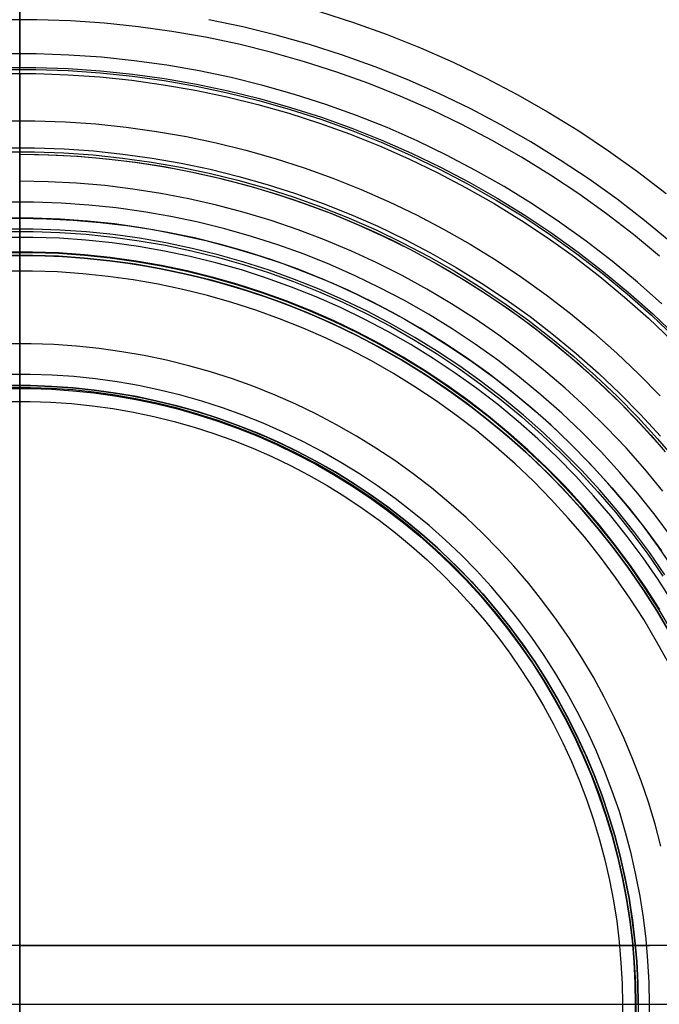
# Model space of a CAD drawing. Header units: millimetres. Extents: x -40 to 40, y -40.8 to 39.2.
# Tile 7 of 12: x 0 to 8.6, y -0.8 to 12.5. Entities that reach past the tile are written whole.
import ezdxf

# ---------------------------------------------------------------- set-up
doc = ezdxf.new("R2010")
doc.units = ezdxf.units.MM
doc.header["$MEASUREMENT"] = 0
doc.layers.add('Predefinito', color=5, linetype='Continuous')

msp = doc.modelspace()

# ---------------------------------------------------------------- linework, layer by layer
at = {"layer": 'Predefinito'}
for points in [[(0, 10.325), (0, 38.705)], [(0, -40.295), (0, 38.705)], [(8.649, 9.314), (8.295, 9.606), (7.931, 9.886), (7.557, 10.154), (7.175, 10.408), (6.784, 10.649), (6.385, 10.876), (5.978, 11.09), (5.564, 11.289), (5.144, 11.474), (4.717, 11.644), (4.285, 11.8), (3.848, 11.94), (3.406, 12.065), (2.96, 12.175), (2.511, 12.27), (2.058, 12.348), (1.604, 12.412), (1.147, 12.459), (0.689, 12.491), (0.23, 12.507), (-0.23, 12.507)], [(8.806, 9.498), (8.446, 9.796), (8.075, 10.081), (7.695, 10.353), (7.306, 10.612), (6.908, 10.858), (6.501, 11.089), (6.087, 11.307), (5.666, 11.51), (5.238, 11.698), (4.804, 11.871), (4.364, 12.029), (3.918, 12.172), (3.468, 12.3), (3.014, 12.412), (2.557, 12.508)], [(4.053, 12.617), (4.513, 12.469), (4.968, 12.306), (5.418, 12.127), (5.86, 11.932), (6.296, 11.722), (6.724, 11.497), (7.145, 11.258), (7.556, 11.004), (7.959, 10.736), (8.352, 10.455), (8.736, 10.16)], [(8.681, 8.669), (8.349, 8.963), (8.007, 9.246), (7.656, 9.516), (7.295, 9.774), (6.926, 10.02), (6.549, 10.252), (6.163, 10.472), (5.771, 10.678), (5.371, 10.87), (4.966, 11.049), (4.554, 11.213), (4.137, 11.363), (3.715, 11.498), (3.288, 11.619), (2.858, 11.725), (2.424, 11.817), (1.987, 11.893), (1.548, 11.954), (1.107, 12), (0.665, 12.03), (0.222, 12.045), (-0.222, 12.045)], [(-0.219, 11.863), (0.219, 11.863), (0.655, 11.848), (1.091, 11.817), (1.526, 11.772), (1.959, 11.712), (2.389, 11.637), (2.817, 11.547), (3.241, 11.443), (3.662, 11.323), (4.078, 11.19), (4.489, 11.042), (4.895, 10.88), (5.295, 10.704), (5.689, 10.514), (6.076, 10.311), (6.455, 10.095), (6.827, 9.866), (7.191, 9.624), (7.547, 9.369), (7.893, 9.103), (8.23, 8.824), (8.557, 8.534), (8.874, 8.234)], [(-0.218, 11.834), (0.218, 11.834), (0.654, 11.819), (1.089, 11.789), (1.523, 11.744), (1.954, 11.684), (2.384, 11.609), (2.811, 11.52), (3.234, 11.415), (3.654, 11.296), (4.069, 11.163), (4.479, 11.015), (4.884, 10.854), (5.283, 10.678), (5.676, 10.489), (6.062, 10.286), (6.441, 10.071), (6.812, 9.842), (7.175, 9.6), (7.53, 9.346), (7.875, 9.081), (8.211, 8.803), (8.538, 8.514), (8.854, 8.213)], [(-0.217, 11.779), (0.217, 11.779), (0.651, 11.764), (1.084, 11.734), (1.516, 11.689), (1.946, 11.629), (2.374, 11.555), (2.798, 11.466), (3.22, 11.362), (3.638, 11.243), (4.051, 11.111), (4.459, 10.964), (4.863, 10.803), (5.26, 10.628), (5.651, 10.44), (6.036, 10.238), (6.413, 10.023), (6.782, 9.795), (7.144, 9.555), (7.497, 9.302), (7.841, 9.037), (8.176, 8.761), (8.5, 8.473), (8.815, 8.174)], [(-0.206, 11.141), (0.206, 11.141), (0.618, 11.127), (1.029, 11.099), (1.439, 11.056), (1.847, 10.999), (2.253, 10.929), (2.656, 10.844), (3.057, 10.745), (3.453, 10.633), (3.845, 10.507), (4.233, 10.367), (4.616, 10.215), (4.993, 10.049), (5.365, 9.87), (5.729, 9.678), (6.088, 9.474), (6.438, 9.258), (6.782, 9.03), (7.117, 8.79), (7.443, 8.539), (7.761, 8.276), (8.069, 8.003), (8.368, 7.719), (8.657, 7.425)], [(-0.2, 10.775), (0.2, 10.775), (0.599, 10.762), (0.998, 10.734), (1.395, 10.693), (1.791, 10.638), (2.184, 10.569), (2.575, 10.487), (2.963, 10.391), (3.347, 10.282), (3.728, 10.16), (4.103, 10.025), (4.474, 9.877), (4.84, 9.716), (5.2, 9.543), (5.554, 9.357), (5.901, 9.16), (6.241, 8.95), (6.574, 8.729), (6.898, 8.496), (7.215, 8.252), (7.523, 7.998), (7.822, 7.733), (8.112, 7.458), (8.392, 7.173), (8.662, 6.879)], [(-0.199, 10.722), (0.199, 10.722), (0.596, 10.708), (0.993, 10.68), (1.388, 10.639), (1.782, 10.585), (2.174, 10.516), (2.563, 10.434), (2.949, 10.339), (3.332, 10.231), (3.71, 10.109), (4.084, 9.975), (4.454, 9.827), (4.818, 9.667), (5.176, 9.495), (5.528, 9.31), (5.873, 9.113), (6.212, 8.905), (6.543, 8.684), (6.866, 8.453), (7.181, 8.21), (7.488, 7.957), (7.786, 7.693), (8.074, 7.42), (8.353, 7.136), (8.621, 6.843), (8.88, 6.541)], [(0, 10.689), (0.255, 10.686), (0.512, 10.678), (0.771, 10.663), (1.032, 10.643), (1.294, 10.616), (1.558, 10.583), (1.823, 10.543), (2.09, 10.497), (2.357, 10.445), (2.624, 10.385), (2.892, 10.319), (3.16, 10.246), (3.428, 10.166), (3.695, 10.078), (3.962, 9.984), (4.227, 9.883), (4.492, 9.774), (4.754, 9.659), (5.016, 9.536), (5.275, 9.406), (5.531, 9.269), (5.785, 9.125), (6.036, 8.975), (6.284, 8.817), (6.529, 8.653), (6.769, 8.482), (7.006, 8.305), (7.238, 8.121), (7.466, 7.931), (7.689, 7.735), (7.907, 7.533), (8.12, 7.326), (8.328, 7.113), (8.53, 6.895), (8.726, 6.671)], [(0, 10.689), (0, 9.325)], [(0, 10.689), (0.392, 10.682), (0.784, 10.662), (1.174, 10.629), (1.564, 10.582), (1.951, 10.522), (2.336, 10.449), (2.719, 10.363), (3.098, 10.263), (3.474, 10.151), (3.846, 10.026), (4.213, 9.888), (4.575, 9.738), (4.932, 9.576), (5.283, 9.402), (5.628, 9.215), (5.967, 9.017), (6.298, 8.808), (6.623, 8.587), (6.939, 8.356), (7.247, 8.113), (7.547, 7.861), (7.838, 7.598), (8.12, 7.326), (8.393, 7.044), (8.656, 6.752)], [(8.694, 6.138), (8.449, 6.434), (8.195, 6.722), (7.931, 7), (7.657, 7.269), (7.374, 7.529), (7.082, 7.778), (6.782, 8.018), (6.474, 8.246), (6.158, 8.464), (5.835, 8.671), (5.504, 8.867), (5.168, 9.051), (4.825, 9.224), (4.476, 9.385), (4.122, 9.533), (3.763, 9.669), (3.4, 9.793), (3.032, 9.904), (2.661, 10.002), (2.287, 10.087), (1.91, 10.16), (1.531, 10.219), (1.15, 10.266), (0.767, 10.299), (0.384, 10.319), (0, 10.325)], [(8.812, 5.515), (8.589, 5.815), (8.355, 6.108), (8.112, 6.392), (7.859, 6.668), (7.597, 6.934), (7.326, 7.192), (7.046, 7.44), (6.757, 7.678), (6.461, 7.907), (6.157, 8.124), (5.845, 8.332), (5.527, 8.528), (5.201, 8.713), (4.87, 8.887), (4.533, 9.049), (4.191, 9.2), (3.843, 9.339), (3.491, 9.465), (3.135, 9.58), (2.775, 9.682), (2.412, 9.771), (2.045, 9.848), (1.677, 9.912), (1.306, 9.964), (0.934, 10.003), (0.561, 10.028), (0.187, 10.041), (-0.187, 10.041)], [(-0.363, 9.819), (0, 9.825)], [(8.843, 5.086), (8.635, 5.388), (8.416, 5.682), (8.188, 5.969), (7.949, 6.248), (7.701, 6.518), (7.444, 6.779), (7.179, 7.032), (6.904, 7.275), (6.621, 7.508), (6.331, 7.732), (6.033, 7.945), (5.728, 8.148), (5.415, 8.341), (5.097, 8.522), (4.772, 8.692), (4.442, 8.852), (4.106, 8.999), (3.766, 9.135), (3.421, 9.259), (3.072, 9.371), (2.719, 9.471), (2.363, 9.559), (2.004, 9.634), (1.643, 9.697), (1.28, 9.748), (0.915, 9.786), (0.55, 9.811), (0.183, 9.824), (-0.183, 9.824)], [(8.843, 5.086), (8.635, 5.388), (8.416, 5.682), (8.188, 5.969), (7.949, 6.248), (7.701, 6.518), (7.444, 6.779), (7.179, 7.032), (6.904, 7.275), (6.621, 7.508), (6.331, 7.732), (6.033, 7.945), (5.728, 8.148), (5.415, 8.341), (5.097, 8.522), (4.772, 8.692), (4.442, 8.852), (4.106, 8.999), (3.766, 9.135), (3.421, 9.259), (3.072, 9.371), (2.719, 9.471), (2.363, 9.559), (2.004, 9.634), (1.643, 9.697), (1.28, 9.748), (0.915, 9.786), (0.55, 9.811), (0.183, 9.824), (-0.183, 9.824)], [(0, 9.825), (0.363, 9.819), (0.725, 9.8), (1.086, 9.769), (1.446, 9.726), (1.804, 9.671), (2.161, 9.603), (2.514, 9.523), (2.865, 9.431), (3.213, 9.328), (3.556, 9.212), (3.896, 9.085), (4.231, 8.946), (4.561, 8.796), (4.886, 8.635), (5.205, 8.462), (5.518, 8.279), (5.825, 8.085), (6.124, 7.881), (6.417, 7.667), (6.702, 7.443), (6.98, 7.21), (7.249, 6.967), (7.509, 6.715), (7.761, 6.454), (8.004, 6.185), (8.238, 5.907), (8.462, 5.622), (8.676, 5.33)], [(0, 9.825), (0, -11.415)], [(8.722, 5.006), (8.517, 5.303), (8.301, 5.594), (8.076, 5.876), (7.841, 6.151), (7.596, 6.418), (7.343, 6.676), (7.08, 6.925), (6.81, 7.164), (6.531, 7.395), (6.244, 7.615), (5.95, 7.826), (5.649, 8.026), (5.341, 8.216), (5.027, 8.395), (4.707, 8.563), (4.381, 8.72), (4.05, 8.865), (3.714, 8.999), (3.374, 9.122), (3.03, 9.232), (2.682, 9.331), (2.331, 9.417), (1.977, 9.492), (1.621, 9.554), (1.263, 9.604), (0.903, 9.641), (0.542, 9.666), (0.181, 9.678), (-0.181, 9.678)], [(-0.18, 9.646), (0.18, 9.646), (0.541, 9.634), (0.9, 9.609), (1.259, 9.571), (1.616, 9.522), (1.971, 9.46), (2.324, 9.386), (2.674, 9.299), (3.02, 9.201), (3.364, 9.091), (3.703, 8.969), (4.038, 8.835), (4.368, 8.69), (4.693, 8.534), (5.012, 8.366), (5.325, 8.188), (5.632, 7.999), (5.932, 7.799), (6.225, 7.589), (6.511, 7.369), (6.789, 7.14), (7.058, 6.901), (7.32, 6.653), (7.573, 6.395), (7.816, 6.13), (8.051, 5.856), (8.275, 5.574), (8.49, 5.285), (8.695, 4.988)], [(8.822, 4.643), (8.629, 4.944), (8.426, 5.239), (8.213, 5.526), (7.99, 5.806), (7.757, 6.077), (7.515, 6.341), (7.265, 6.596), (7.005, 6.843), (6.737, 7.08), (6.462, 7.308), (6.178, 7.526), (5.887, 7.734), (5.589, 7.932), (5.285, 8.12), (4.974, 8.297), (4.657, 8.463), (4.335, 8.619), (4.007, 8.763), (3.675, 8.895), (3.338, 9.016), (2.998, 9.126), (2.653, 9.223), (2.306, 9.309), (1.956, 9.382), (1.604, 9.444), (1.249, 9.493), (0.893, 9.53), (0.536, 9.555), (0.179, 9.567), (-0.179, 9.567)], [(-0.346, 9.319), (0, 9.325)], [(8.652, 4.538), (8.463, 4.834), (8.264, 5.122), (8.055, 5.404), (7.836, 5.679), (7.608, 5.945), (7.371, 6.204), (7.125, 6.454), (6.87, 6.696), (6.608, 6.928), (6.337, 7.152), (6.059, 7.366), (5.774, 7.57), (5.482, 7.764), (5.183, 7.948), (4.878, 8.122), (4.567, 8.285), (4.251, 8.437), (3.93, 8.579), (3.604, 8.709), (3.274, 8.827), (2.94, 8.935), (2.602, 9.03), (2.262, 9.114), (1.918, 9.186), (1.573, 9.247), (1.225, 9.295), (0.876, 9.331), (0.526, 9.356), (0.175, 9.368), (-0.175, 9.368)], [(8.824, 4.232), (8.645, 4.534), (8.456, 4.829), (8.257, 5.118), (8.048, 5.399), (7.829, 5.673), (7.601, 5.939), (7.364, 6.198), (7.119, 6.448), (6.865, 6.689), (6.602, 6.922), (6.332, 7.145), (6.054, 7.359), (5.769, 7.563), (5.477, 7.757), (5.179, 7.941), (4.874, 8.115), (4.564, 8.277), (4.248, 8.43), (3.927, 8.571), (3.601, 8.701), (3.271, 8.819), (2.937, 8.927), (2.6, 9.022), (2.26, 9.106), (1.917, 9.178), (1.571, 9.238), (1.224, 9.287), (0.875, 9.323), (0.526, 9.347), (0.175, 9.359), (-0.175, 9.359)], [(-0.175, 9.324), (0.175, 9.324), (0.524, 9.312), (0.872, 9.288), (1.22, 9.251), (1.566, 9.203), (1.91, 9.143), (2.252, 9.071), (2.591, 8.988), (2.927, 8.893), (3.26, 8.786), (3.589, 8.668), (3.913, 8.538), (4.233, 8.397), (4.548, 8.246), (4.857, 8.083), (5.161, 7.911), (5.458, 7.727), (5.749, 7.534), (6.033, 7.33), (6.31, 7.117), (6.579, 6.895), (6.841, 6.663), (7.094, 6.423), (7.339, 6.173), (7.575, 5.916), (7.802, 5.651), (8.02, 5.377), (8.228, 5.097), (8.427, 4.809), (8.615, 4.515), (8.793, 4.215)], [(8.793, 4.215), (8.615, 4.515), (8.427, 4.809), (8.228, 5.097), (8.02, 5.377), (7.802, 5.651), (7.575, 5.916), (7.339, 6.173), (7.094, 6.423), (6.841, 6.663), (6.579, 6.895), (6.31, 7.117), (6.033, 7.33), (5.749, 7.534), (5.458, 7.727), (5.161, 7.911), (4.857, 8.083), (4.548, 8.246), (4.233, 8.397), (3.913, 8.538), (3.589, 8.668), (3.26, 8.786), (2.927, 8.893), (2.591, 8.988), (2.252, 9.071), (1.91, 9.143), (1.566, 9.203), (1.22, 9.251), (0.872, 9.288), (0.524, 9.312), (0.175, 9.324), (-0.175, 9.324)], [(0, 9.325), (0.346, 9.319), (0.691, 9.302), (1.035, 9.272), (1.378, 9.231), (1.719, 9.178), (2.059, 9.114), (2.396, 9.037), (2.73, 8.95), (3.061, 8.851), (3.389, 8.741), (3.713, 8.62), (4.032, 8.487), (4.346, 8.344), (4.656, 8.191), (4.96, 8.026), (5.258, 7.852), (5.55, 7.667), (5.836, 7.473), (6.115, 7.269), (6.387, 7.055), (6.651, 6.833), (6.907, 6.601), (7.156, 6.361), (7.396, 6.113), (7.628, 5.856), (7.85, 5.592), (8.064, 5.32), (8.268, 5.041), (8.462, 4.756), (8.647, 4.463)], [(8.772, 3.809), (8.608, 4.109), (8.434, 4.403), (8.249, 4.691), (8.055, 4.973), (7.851, 5.247), (7.638, 5.515), (7.415, 5.775), (7.184, 6.027), (6.945, 6.271), (6.696, 6.506), (6.441, 6.733), (6.177, 6.951), (5.906, 7.159), (5.628, 7.358), (5.343, 7.548), (5.052, 7.727), (4.755, 7.897), (4.452, 8.055), (4.144, 8.204), (3.831, 8.341), (3.513, 8.468), (3.191, 8.584), (2.866, 8.689), (2.537, 8.782), (2.204, 8.864), (1.87, 8.934), (1.533, 8.993), (1.194, 9.04), (0.854, 9.075), (0.513, 9.099), (0.171, 9.111), (-0.171, 9.111)], [(8.665, 1.341), (8.587, 1.639), (8.497, 1.934), (8.398, 2.225), (8.289, 2.513), (8.17, 2.798), (8.041, 3.077), (7.902, 3.353), (7.755, 3.623), (7.597, 3.888), (7.431, 4.147), (7.256, 4.401), (7.073, 4.648), (6.881, 4.889), (6.68, 5.123), (6.472, 5.35), (6.256, 5.57), (6.033, 5.782), (5.802, 5.987), (5.564, 6.183), (5.32, 6.371), (5.07, 6.55), (4.813, 6.721), (4.551, 6.882), (4.283, 7.035), (4.011, 7.178), (3.733, 7.312), (3.451, 7.436), (3.165, 7.55), (2.875, 7.654), (2.581, 7.748), (2.285, 7.832), (1.986, 7.906), (1.684, 7.97), (1.381, 8.022), (1.076, 8.065), (0.769, 8.097), (0.462, 8.118), (0.154, 8.129), (-0.154, 8.129)], [(8.512, -0.795), (8.507, -0.501), (8.492, -0.208), (8.466, 0.085), (8.431, 0.377), (8.386, 0.667), (8.33, 0.956), (8.265, 1.242), (8.19, 1.526), (8.105, 1.808), (8.01, 2.086), (7.906, 2.361), (7.792, 2.632), (7.669, 2.898), (7.537, 3.161), (7.396, 3.419), (7.246, 3.672), (7.088, 3.919), (6.921, 4.161), (6.746, 4.397), (6.562, 4.626), (6.371, 4.85), (6.173, 5.066), (5.967, 5.276), (5.754, 5.478), (5.534, 5.673), (5.307, 5.86), (5.074, 6.039), (4.835, 6.21), (4.591, 6.373), (4.341, 6.527), (4.085, 6.673), (3.825, 6.809), (3.56, 6.937), (3.291, 7.055), (3.018, 7.164), (2.742, 7.264), (2.462, 7.353), (2.179, 7.434), (1.894, 7.504), (1.607, 7.564), (1.317, 7.615), (1.026, 7.655), (0.734, 7.686), (0.441, 7.706), (0.147, 7.716), (-0.147, 7.716)], [(-0.144, 7.564), (0.144, 7.564), (0.433, 7.554), (0.721, 7.534), (1.008, 7.504), (1.294, 7.464), (1.578, 7.415), (1.86, 7.356), (2.14, 7.287), (2.418, 7.208), (2.693, 7.12), (2.964, 7.022), (3.233, 6.915), (3.497, 6.799), (3.757, 6.674), (4.012, 6.539), (4.263, 6.397), (4.509, 6.245), (4.749, 6.085), (4.984, 5.917), (5.212, 5.741), (5.435, 5.557), (5.651, 5.366), (5.86, 5.167), (6.062, 4.962), (6.258, 4.749), (6.445, 4.53), (6.625, 4.304), (6.797, 4.072), (6.961, 3.835), (7.117, 3.592), (7.264, 3.343), (7.402, 3.09), (7.532, 2.832), (7.653, 2.57), (7.764, 2.304), (7.867, 2.034), (7.96, 1.761), (8.043, 1.485), (8.117, 1.206), (8.181, 0.924), (8.236, 0.641), (8.28, 0.356), (8.315, 0.069), (8.34, -0.218), (8.355, -0.506), (8.36, -0.795)], [(8.36, -0.795), (8.355, -0.506), (8.34, -0.218), (8.315, 0.069), (8.28, 0.356), (8.236, 0.641), (8.181, 0.924), (8.117, 1.206), (8.043, 1.485), (7.96, 1.761), (7.867, 2.034), (7.764, 2.304), (7.653, 2.57), (7.532, 2.832), (7.402, 3.09), (7.264, 3.343), (7.117, 3.592), (6.961, 3.835), (6.797, 4.072), (6.625, 4.304), (6.445, 4.53), (6.258, 4.749), (6.062, 4.962), (5.86, 5.167), (5.651, 5.366), (5.435, 5.557), (5.212, 5.741), (4.984, 5.917), (4.749, 6.085), (4.509, 6.245), (4.263, 6.397), (4.012, 6.539), (3.757, 6.674), (3.497, 6.799), (3.233, 6.915), (2.964, 7.022), (2.693, 7.12), (2.418, 7.208), (2.14, 7.287), (1.86, 7.356), (1.578, 7.415), (1.294, 7.464), (1.008, 7.504), (0.721, 7.534), (0.433, 7.554), (0.144, 7.564), (-0.144, 7.564)], [(8.331, -0.795), (8.326, -0.507), (8.311, -0.22), (8.287, 0.066), (8.252, 0.352), (8.207, 0.636), (8.153, 0.919), (8.089, 1.199), (8.015, 1.477), (7.932, 1.752), (7.84, 2.025), (7.738, 2.293), (7.626, 2.559), (7.506, 2.82), (7.377, 3.077), (7.239, 3.329), (7.092, 3.577), (6.937, 3.819), (6.774, 4.055), (6.602, 4.286), (6.423, 4.511), (6.236, 4.73), (6.042, 4.942), (5.84, 5.147), (5.631, 5.345), (5.416, 5.536), (5.194, 5.719), (4.966, 5.894), (4.733, 6.062), (4.493, 6.221), (4.248, 6.372), (3.998, 6.514), (3.744, 6.648), (3.485, 6.773), (3.221, 6.888), (2.954, 6.995), (2.684, 7.092), (2.41, 7.18), (2.133, 7.259), (1.854, 7.327), (1.572, 7.387), (1.289, 7.436), (1.004, 7.476), (0.718, 7.505), (0.431, 7.525), (0.144, 7.535), (-0.144, 7.535)], [(-0.144, 7.525), (0.144, 7.525), (0.431, 7.515), (0.717, 7.495), (1.003, 7.466), (1.288, 7.426), (1.571, 7.377), (1.852, 7.318), (2.131, 7.249), (2.407, 7.171), (2.68, 7.083), (2.951, 6.986), (3.218, 6.879), (3.48, 6.763), (3.739, 6.639), (3.994, 6.505), (4.243, 6.363), (4.488, 6.212), (4.727, 6.053), (4.96, 5.886), (5.188, 5.711), (5.41, 5.528), (5.625, 5.337), (5.833, 5.14), (6.034, 4.935), (6.228, 4.723), (6.415, 4.505), (6.594, 4.28), (6.766, 4.05), (6.929, 3.813), (7.084, 3.571), (7.23, 3.324), (7.368, 3.072), (7.497, 2.816), (7.617, 2.555), (7.728, 2.29), (7.83, 2.021), (7.923, 1.749), (8.006, 1.474), (8.079, 1.197), (8.143, 0.916), (8.197, 0.634), (8.242, 0.351), (8.277, 0.065), (8.301, -0.221), (8.316, -0.508), (8.321, -0.795)], [(0, 7.565), (0.285, 7.56), (0.571, 7.546), (0.855, 7.521), (1.138, 7.487), (1.42, 7.444), (1.701, 7.39), (1.979, 7.327), (2.256, 7.255), (2.529, 7.173), (2.8, 7.082), (3.067, 6.982), (3.331, 6.873), (3.59, 6.755), (3.846, 6.628), (4.097, 6.492), (4.344, 6.348), (4.585, 6.196), (4.821, 6.035), (5.051, 5.866), (5.276, 5.69), (5.494, 5.506), (5.706, 5.315), (5.911, 5.117), (6.11, 4.911), (6.301, 4.699), (6.485, 4.481), (6.661, 4.257), (6.83, 4.026), (6.99, 3.79), (7.143, 3.549), (7.287, 3.302), (7.423, 3.051), (7.55, 2.796), (7.668, 2.536), (7.777, 2.272), (7.877, 2.005), (7.968, 1.734), (8.05, 1.461), (8.122, 1.185), (8.185, 0.906), (8.238, 0.626), (8.282, 0.344), (8.316, 0.06), (8.341, -0.224), (8.355, -0.509), (8.36, -0.795)], [(-0.141, 7.351), (0.141, 7.351), (0.422, 7.341), (0.702, 7.322), (0.982, 7.293), (1.261, 7.254), (1.538, 7.206), (1.813, 7.148), (2.086, 7.08), (2.357, 7.004), (2.624, 6.918), (2.889, 6.823), (3.15, 6.718), (3.408, 6.605), (3.661, 6.483), (3.91, 6.352), (4.154, 6.213), (4.394, 6.066), (4.628, 5.91), (4.857, 5.746), (5.08, 5.575), (5.296, 5.396), (5.507, 5.209), (5.711, 5.015), (5.908, 4.815), (6.098, 4.608), (6.281, 4.394), (6.456, 4.174), (6.624, 3.948), (6.784, 3.717), (6.935, 3.48), (7.079, 3.238), (7.214, 2.991), (7.34, 2.74), (7.458, 2.485), (7.566, 2.225), (7.666, 1.962), (7.757, 1.696), (7.838, 1.427), (7.91, 1.155), (7.973, 0.881), (8.026, 0.604), (8.069, 0.327), (8.103, 0.047), (8.127, -0.233), (8.142, -0.514), (8.147, -0.795)], [(-39.5, -0.795), (39.5, -0.795)], [(-10.62, -0.795), (10.62, -0.795)], [(8.147, -0.795), (8.142, -1.076)], [(8.321, -0.795), (8.316, -1.082)], [(8.326, -1.082), (8.331, -0.795)], [(8.36, -0.795), (8.355, -1.08)], [(8.36, -0.795), (8.355, -1.083)], [(8.507, -1.089), (8.512, -0.795)]]:
    msp.add_lwpolyline(points, dxfattribs=at)
at = {"layer": 'Predefinito', "extrusion": (1, 0, 0)}
for points in [[(9.569, 252.894), (10.707, 254.571), (11.786, 256.286), (12.805, 258.037), (13.763, 259.823), (14.659, 261.641), (15.491, 263.488), (16.258, 265.364), (16.96, 267.265), (17.596, 269.189), (18.165, 271.134), (18.665, 273.097), (19.098, 275.077), (19.462, 277.07), (19.756, 279.075), (19.981, 281.089), (20.136, 283.11), (20.22, 285.134), (20.235, 287.161), (20.179, 289.186), (20.053, 291.209)], [(11.781, 301.693), (12.216, 301.515), (12.645, 301.322), (13.067, 301.114), (13.481, 300.892), (13.888, 300.656), (14.286, 300.406), (14.675, 300.142), (15.055, 299.865), (15.425, 299.575), (15.785, 299.273), (16.134, 298.958), (16.472, 298.631), (16.799, 298.293), (17.113, 297.944), (17.416, 297.584), (17.706, 297.214), (17.983, 296.834), (18.246, 296.444), (18.496, 296.046)], [(8.13, 253.908), (9.234, 255.534), (10.281, 257.197), (11.269, 258.896), (12.198, 260.628), (13.067, 262.391), (13.874, 264.183), (14.618, 266.002), (15.299, 267.846), (15.916, 269.712), (16.467, 271.598), (16.953, 273.503), (17.372, 275.423), (17.725, 277.356), (18.011, 279.301), (18.229, 281.254), (18.379, 283.214), (18.461, 285.177), (18.475, 287.143), (18.421, 289.107), (18.299, 291.069)], [(11.143, 300.052), (11.522, 299.898), (11.895, 299.73), (12.263, 299.549), (12.623, 299.356), (12.977, 299.15), (13.324, 298.932), (13.663, 298.703), (13.994, 298.462), (14.316, 298.209), (14.629, 297.946), (14.933, 297.672), (15.227, 297.387), (15.512, 297.093), (15.786, 296.789), (16.049, 296.475), (16.301, 296.153), (16.542, 295.822), (16.772, 295.483), (16.989, 295.136)], [(12.751, 312.117), (12.751, 312.141), (12.75, 312.165), (12.748, 312.19), (12.745, 312.214), (12.741, 312.238), (12.736, 312.262), (12.731, 312.285), (12.725, 312.309), (12.718, 312.332), (12.71, 312.355), (12.701, 312.378), (12.692, 312.401), (12.681, 312.423), (12.67, 312.444), (12.659, 312.466), (12.646, 312.487), (12.633, 312.507), (12.619, 312.527), (12.605, 312.547), (12.589, 312.566), (12.574, 312.584), (12.557, 312.602), (12.54, 312.62), (12.522, 312.636), (12.504, 312.652), (12.485, 312.668), (12.466, 312.683), (12.446, 312.697), (12.426, 312.71), (12.405, 312.723), (12.384, 312.735), (12.362, 312.746), (12.34, 312.757), (12.318, 312.767), (12.295, 312.775), (12.272, 312.784), (12.249, 312.791), (12.226, 312.798), (12.202, 312.803), (12.178, 312.808), (12.154, 312.812), (12.13, 312.816), (12.106, 312.818), (12.082, 312.82), (12.057, 312.821), (12.033, 312.82), (12.009, 312.82), (11.984, 312.818), (11.96, 312.815), (11.936, 312.812), (11.912, 312.807), (11.888, 312.802), (11.864, 312.796)], [(9.369, 307.038), (9.503, 307.385), (9.649, 307.728), (9.807, 308.065), (9.975, 308.397), (10.155, 308.723), (10.345, 309.043), (10.546, 309.356), (10.758, 309.663), (10.98, 309.962), (11.211, 310.253), (11.453, 310.537), (11.703, 310.812), (11.963, 311.078), (12.232, 311.336), (12.509, 311.585)], [(10.043, 311.612), (10.122, 311.706), (10.204, 311.797), (10.289, 311.885), (10.377, 311.971), (10.468, 312.053), (10.562, 312.132), (10.659, 312.207), (10.758, 312.28), (10.86, 312.348), (10.964, 312.413), (11.07, 312.475), (11.179, 312.532), (11.289, 312.586), (11.401, 312.636), (11.515, 312.682), (11.63, 312.724), (11.747, 312.762), (11.864, 312.796)], [(11.781, 301.693), (11.648, 301.747), (11.517, 301.806), (11.388, 301.869), (11.262, 301.937), (11.138, 302.009), (11.016, 302.085), (10.897, 302.165), (10.781, 302.249), (10.668, 302.338), (10.558, 302.43), (10.451, 302.525), (10.347, 302.625), (10.247, 302.728), (10.151, 302.834), (10.058, 302.943), (9.969, 303.056), (9.884, 303.172), (9.803, 303.29), (9.726, 303.411), (9.653, 303.535), (9.585, 303.661), (9.521, 303.789), (9.461, 303.92), (9.406, 304.052), (9.356, 304.187), (9.31, 304.323), (9.269, 304.46), (9.232, 304.599), (9.2, 304.739), (9.173, 304.88), (9.151, 305.022), (9.134, 305.164), (9.122, 305.307), (9.115, 305.45), (9.112, 305.594)], [(11.143, 300.052), (10.954, 300.13), (10.768, 300.213), (10.586, 300.303), (10.406, 300.399), (10.229, 300.501), (10.057, 300.609), (9.888, 300.723), (9.723, 300.843), (9.562, 300.968), (9.406, 301.099), (9.254, 301.235), (9.107, 301.376), (8.965, 301.523), (8.828, 301.673), (8.696, 301.829), (8.57, 301.989), (8.449, 302.153), (8.334, 302.321), (8.224, 302.493), (8.121, 302.669), (8.024, 302.848), (7.933, 303.031), (7.848, 303.216), (7.77, 303.404), (7.698, 303.595), (7.633, 303.788), (7.574, 303.983), (7.522, 304.181), (7.477, 304.379), (7.439, 304.58), (7.408, 304.781), (7.383, 304.983), (7.366, 305.186), (7.356, 305.39), (7.352, 305.594)], [(10.723, 250.71), (10.726, 250.709), (10.729, 250.707), (10.731, 250.706), (10.734, 250.704), (10.737, 250.703), (10.739, 250.701), (10.742, 250.699), (10.744, 250.697), (10.746, 250.696), (10.749, 250.693), (10.751, 250.691), (10.753, 250.689), (10.755, 250.687), (10.757, 250.685), (10.759, 250.682), (10.761, 250.68), (10.762, 250.677), (10.764, 250.675), (10.766, 250.672), (10.767, 250.67), (10.768, 250.667), (10.77, 250.664), (10.771, 250.661), (10.772, 250.658), (10.773, 250.656), (10.774, 250.653), (10.775, 250.65), (10.775, 250.647), (10.776, 250.644), (10.776, 250.641), (10.777, 250.638), (10.777, 250.635), (10.777, 250.632), (10.777, 250.629)], [(10.777, 250.629), (10.777, 250.626), (10.777, 250.623), (10.777, 250.62), (10.776, 250.617), (10.776, 250.614), (10.775, 250.611), (10.775, 250.608), (10.774, 250.605), (10.773, 250.602), (10.772, 250.599), (10.771, 250.596), (10.77, 250.594), (10.769, 250.591), (10.767, 250.588), (10.766, 250.586), (10.764, 250.583), (10.763, 250.58), (10.761, 250.578), (10.759, 250.576), (10.757, 250.573), (10.755, 250.571), (10.753, 250.569), (10.751, 250.566), (10.749, 250.564), (10.747, 250.562), (10.745, 250.56), (10.742, 250.559), (10.74, 250.557), (10.737, 250.555), (10.735, 250.554), (10.732, 250.552), (10.73, 250.551), (10.727, 250.549), (10.724, 250.548), (10.721, 250.547), (10.719, 250.546), (10.716, 250.545), (10.713, 250.544), (10.71, 250.543), (10.707, 250.543), (10.704, 250.542), (10.701, 250.542), (10.698, 250.541), (10.695, 250.541), (10.692, 250.541), (10.689, 250.541)], [(10.723, 250.71), (10.629, 250.751), (10.537, 250.796), (10.446, 250.844), (10.357, 250.895), (10.27, 250.949), (10.184, 251.005), (10.101, 251.065), (10.019, 251.128), (9.94, 251.193), (9.863, 251.261), (9.789, 251.332), (9.717, 251.405), (9.648, 251.481)], [(10.325, 250.541), (10.308, 250.54), (10.291, 250.54), (10.274, 250.538), (10.257, 250.536), (10.24, 250.533), (10.223, 250.53), (10.207, 250.526), (10.19, 250.522), (10.174, 250.517), (10.158, 250.512), (10.142, 250.506), (10.126, 250.499), (10.11, 250.492), (10.095, 250.485), (10.08, 250.477), (10.065, 250.468), (10.051, 250.459), (10.037, 250.449), (10.023, 250.439), (10.01, 250.429), (9.997, 250.418), (9.984, 250.406), (9.972, 250.394), (9.96, 250.382), (9.948, 250.369), (9.937, 250.356), (9.927, 250.343), (9.917, 250.329), (9.907, 250.315), (9.898, 250.3), (9.889, 250.286), (9.881, 250.271), (9.874, 250.255), (9.867, 250.24), (9.86, 250.224), (9.854, 250.208), (9.849, 250.192), (9.844, 250.176), (9.839, 250.159), (9.836, 250.142), (9.832, 250.126), (9.83, 250.109), (9.828, 250.092), (9.826, 250.075), (9.825, 250.058), (9.825, 250.041)], [(9.68, 311.157), (10.043, 311.612)], [(9.825, 110.541), (9.825, 250.041)], [(7.717, 307.645), (7.863, 308.022), (8.02, 308.395), (8.189, 308.762), (8.369, 309.123), (8.56, 309.479), (8.763, 309.828), (8.976, 310.171), (9.2, 310.507), (9.435, 310.836), (9.68, 311.157)], [(9.648, 251.481), (9.622, 251.511), (9.597, 251.542), (9.574, 251.573), (9.552, 251.606), (9.53, 251.639), (9.51, 251.673), (9.491, 251.707), (9.474, 251.743), (9.457, 251.778), (9.442, 251.815), (9.428, 251.851), (9.415, 251.889), (9.404, 251.926), (9.394, 251.964), (9.385, 252.003), (9.378, 252.042), (9.371, 252.08), (9.367, 252.12), (9.363, 252.159), (9.361, 252.198), (9.361, 252.237)], [(9.361, 252.237), (9.361, 252.276), (9.363, 252.315), (9.367, 252.354), (9.371, 252.392), (9.377, 252.431), (9.384, 252.469), (9.393, 252.507), (9.403, 252.545), (9.414, 252.582), (9.426, 252.619), (9.44, 252.655), (9.455, 252.691), (9.471, 252.727), (9.488, 252.761), (9.507, 252.796), (9.526, 252.829), (9.547, 252.862), (9.569, 252.894)], [(9.112, 305.594), (9.114, 305.728), (9.121, 305.862), (9.131, 305.995), (9.146, 306.129), (9.166, 306.261), (9.189, 306.393), (9.217, 306.524), (9.249, 306.655), (9.285, 306.784), (9.325, 306.912), (9.369, 307.038)], [(9.325, 128.661), (9.319, 128.315), (9.302, 127.97), (9.272, 127.626), (9.231, 127.283), (9.178, 126.941), (9.114, 126.602), (9.037, 126.265), (8.95, 125.93), (8.851, 125.599), (8.741, 125.272), (8.62, 124.948), (8.487, 124.629), (8.344, 124.314), (8.191, 124.005), (8.026, 123.701), (7.852, 123.403), (7.667, 123.11), (7.473, 122.825), (7.269, 122.546), (7.055, 122.274), (6.833, 122.01), (6.601, 121.753), (6.361, 121.505), (6.113, 121.265), (5.856, 121.033), (5.592, 120.811), (5.32, 120.597), (5.041, 120.393), (4.756, 120.199), (4.463, 120.014), (4.165, 119.84), (3.861, 119.675), (3.552, 119.522), (3.237, 119.379), (2.918, 119.246), (2.594, 119.125), (2.267, 119.015), (1.936, 118.916), (1.601, 118.828), (1.264, 118.752), (0.925, 118.688), (0.583, 118.635), (0.24, 118.594), (-0.104, 118.564), (-0.449, 118.547), (-0.795, 118.541)], [(9.325, 128.661), (9.325, 250.541)], [(7.352, 305.594), (7.355, 305.784), (7.364, 305.974), (7.379, 306.164), (7.401, 306.353), (7.428, 306.542), (7.462, 306.729), (7.501, 306.916), (7.546, 307.101), (7.597, 307.284), (7.654, 307.466), (7.717, 307.645)], [(7.565, 128.661), (7.565, 251.667)], [(-0.795, 118.541), (-1.14, 118.547), (-1.485, 118.564), (-1.83, 118.594), (-2.173, 118.635), (-2.514, 118.688), (-2.854, 118.752), (-3.191, 118.828), (-3.525, 118.916), (-3.856, 119.015), (-4.184, 119.125), (-4.507, 119.246), (-4.827, 119.379), (-5.141, 119.522), (-5.451, 119.675), (-5.755, 119.84), (-6.053, 120.014), (-6.345, 120.199), (-6.631, 120.393), (-6.91, 120.597), (-7.181, 120.811), (-7.446, 121.033), (-7.702, 121.265), (-7.951, 121.505), (-8.191, 121.753), (-8.422, 122.01), (-8.645, 122.274), (-8.858, 122.546), (-9.063, 122.825), (-9.257, 123.11), (-9.442, 123.403), (-9.616, 123.701), (-9.78, 124.005), (-9.934, 124.314), (-10.077, 124.629), (-10.209, 124.948), (-10.331, 125.272), (-10.441, 125.599), (-10.54, 125.93), (-10.627, 126.265), (-10.703, 126.602), (-10.768, 126.941), (-10.821, 127.283), (-10.862, 127.626), (-10.891, 127.97), (-10.909, 128.315), (-10.915, 128.661)], [(-0.795, 251.667), (-0.795, 128.661)]]:
    msp.add_lwpolyline(points, dxfattribs=at)
at = {"layer": 'Predefinito', "extrusion": (0, 1, 0)}
for points in [[(0, 118.541), (0.346, 118.547), (0.691, 118.564), (1.035, 118.594), (1.378, 118.635), (1.719, 118.688), (2.059, 118.752), (2.396, 118.828), (2.73, 118.916), (3.061, 119.015), (3.389, 119.125), (3.713, 119.246), (4.032, 119.379), (4.346, 119.522), (4.656, 119.675), (4.96, 119.84), (5.258, 120.014), (5.55, 120.199), (5.836, 120.393), (6.115, 120.597), (6.387, 120.811), (6.651, 121.033), (6.907, 121.265), (7.156, 121.505), (7.396, 121.753), (7.628, 122.01), (7.85, 122.274), (8.064, 122.546), (8.268, 122.825), (8.462, 123.11), (8.647, 123.403), (8.821, 123.701), (8.985, 124.005), (9.139, 124.314), (9.282, 124.629), (9.414, 124.948), (9.536, 125.272), (9.646, 125.599), (9.745, 125.93), (9.832, 126.265), (9.908, 126.602), (9.973, 126.941), (10.026, 127.283), (10.067, 127.626), (10.096, 127.97), (10.114, 128.315), (10.12, 128.661)], [(0, 120.301), (-0.285, 120.306), (-0.571, 120.32), (-0.855, 120.345), (-1.138, 120.379), (-1.42, 120.422), (-1.701, 120.476), (-1.979, 120.538), (-2.256, 120.611), (-2.529, 120.692), (-2.8, 120.783), (-3.067, 120.884), (-3.331, 120.993), (-3.59, 121.111), (-3.846, 121.238), (-4.097, 121.374), (-4.344, 121.518), (-4.585, 121.67), (-4.821, 121.831), (-5.051, 121.999), (-5.276, 122.176), (-5.494, 122.36), (-5.706, 122.551), (-5.911, 122.749), (-6.11, 122.955), (-6.301, 123.166), (-6.485, 123.385), (-6.661, 123.609), (-6.83, 123.84), (-6.99, 124.076), (-7.143, 124.317), (-7.287, 124.563), (-7.423, 124.815), (-7.55, 125.07), (-7.668, 125.33), (-7.777, 125.594), (-7.877, 125.861), (-7.968, 126.132), (-8.05, 126.405), (-8.122, 126.681), (-8.185, 126.96), (-8.238, 127.24), (-8.282, 127.522), (-8.316, 127.806), (-8.341, 128.09), (-8.355, 128.375), (-8.36, 128.661)], [(-10.12, 128.661), (-10.114, 128.315), (-10.096, 127.97), (-10.067, 127.626), (-10.026, 127.283), (-9.973, 126.941), (-9.908, 126.602), (-9.832, 126.265), (-9.745, 125.93), (-9.646, 125.599), (-9.536, 125.272), (-9.414, 124.948), (-9.282, 124.629), (-9.139, 124.314), (-8.985, 124.005), (-8.821, 123.701), (-8.647, 123.403), (-8.462, 123.11), (-8.268, 122.825), (-8.064, 122.546), (-7.85, 122.274), (-7.628, 122.01), (-7.396, 121.753), (-7.156, 121.505), (-6.907, 121.265), (-6.651, 121.033), (-6.387, 120.811), (-6.115, 120.597), (-5.836, 120.393), (-5.55, 120.199), (-5.258, 120.014), (-4.96, 119.84), (-4.656, 119.675), (-4.346, 119.522), (-4.032, 119.379), (-3.713, 119.246), (-3.389, 119.125), (-3.061, 119.015), (-2.73, 118.916), (-2.396, 118.828), (-2.059, 118.752), (-1.719, 118.688), (-1.378, 118.635), (-1.035, 118.594), (-0.691, 118.564), (-0.346, 118.547), (0, 118.541)], [(-8.147, 305.594), (-8.15, 305.784), (-8.159, 305.974), (-8.174, 306.164), (-8.196, 306.353), (-8.223, 306.542), (-8.256, 306.729), (-8.296, 306.916), (-8.341, 307.101), (-8.392, 307.284), (-8.449, 307.466), (-8.512, 307.645)], [(-11.938, 300.052), (-11.749, 300.13), (-11.563, 300.213), (-11.38, 300.303), (-11.201, 300.399), (-11.024, 300.501), (-10.851, 300.609), (-10.682, 300.723), (-10.518, 300.843), (-10.357, 300.968), (-10.2, 301.099), (-10.049, 301.235), (-9.902, 301.376), (-9.76, 301.523), (-9.623, 301.673), (-9.491, 301.829), (-9.364, 301.989), (-9.244, 302.153), (-9.129, 302.321), (-9.019, 302.493), (-8.916, 302.669), (-8.819, 302.848), (-8.728, 303.031), (-8.643, 303.216), (-8.565, 303.404), (-8.493, 303.595), (-8.428, 303.788), (-8.369, 303.983), (-8.317, 304.181), (-8.272, 304.379), (-8.234, 304.58), (-8.203, 304.781), (-8.178, 304.983), (-8.161, 305.186), (-8.15, 305.39), (-8.147, 305.594)], [(-8.321, 252.087), (-8.322, 252.158), (-8.326, 252.23), (-8.331, 252.301)], [(-10.475, 311.157), (-10.23, 310.836), (-9.995, 310.507), (-9.771, 310.171), (-9.558, 309.828), (-9.355, 309.479), (-9.164, 309.123), (-8.983, 308.762), (-8.815, 308.395), (-8.657, 308.022), (-8.512, 307.645)]]:
    msp.add_lwpolyline(points, dxfattribs=at)

doc.saveas('drawing.dxf')
